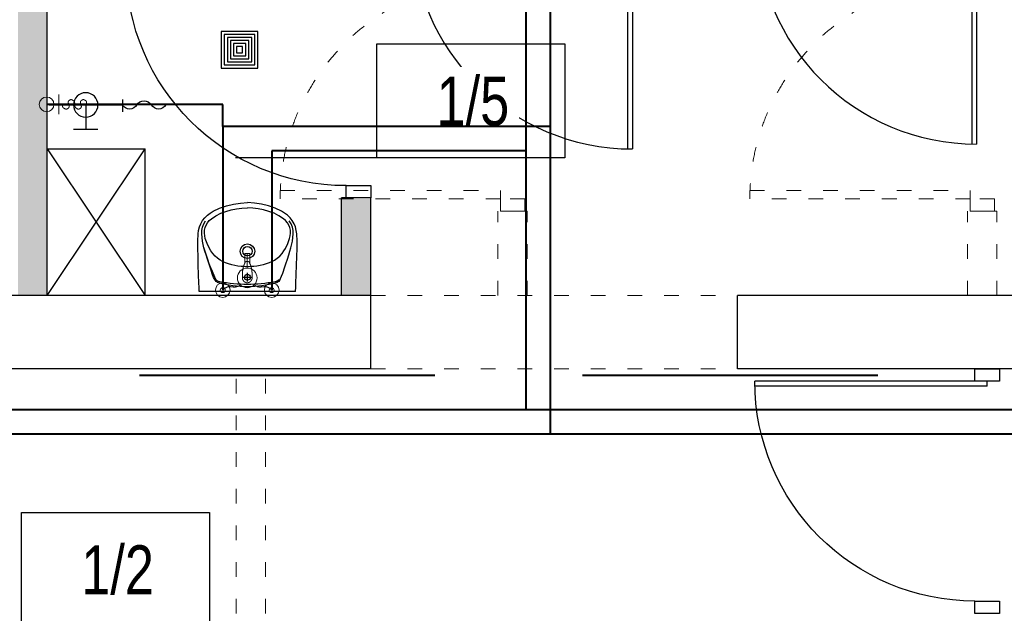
# Model space of a CAD drawing. Header units: millimetres. Extents: x 3698380 to 4312681, y 939872 to 1104488.
# Tile 7 of 93: x 3857420 to 3861445, y 1046630 to 1049059. Entities that reach past the tile are written whole.
import ezdxf

# ---------------------------------------------------------------- set-up
doc = ezdxf.new("R2010")
doc.units = ezdxf.units.MM
doc.header["$LTSCALE"] = 10
for name, pattern in [('ACAD_ISO03W100', [30, 12, -18]), ('H2OCW', [0]), ('H2OCYR', [181.05, 120.7, -60.35]), ('H2OHW', [371.354, 250.4, -60.35, 0.254, -60.35])]:
    doc.linetypes.add(name, pattern=pattern)
for name, color, linetype, lineweight in [('0 20 cienka', 8, 'Continuous', 20), ('SAN_Odbiorniki H2O na rzucie', 7, 'Continuous', 13), ('SAN_Przewody ciepłej wody H2O na rzucie', 1, 'Continuous', 40), ('SAN_Przewody zimnej wody H2O na rzucie', 5, 'Continuous', 40)]:
    doc.layers.add(name, color=color, linetype=linetype, lineweight=lineweight)
for name, color, linetype in [('A_bloki', 252, 'Continuous'), ('A_kreskowanie', 8, 'Continuous'), ('A_opis_pom', 3, 'Continuous'), ('A_sc_istn', 252, 'Continuous'), ('A_sc_proj', 2, 'Continuous'), ('A_stolarka', 252, 'Continuous'), ('A_wymiary', 1, 'Continuous'), ('SAN_Piony H2O na rzucie', 8, 'Continuous')]:
    doc.layers.add(name, color=color, linetype=linetype)
doc.layers.add('SAN_Przewody cyrkulacji H2O na rzucie', color=7, linetype='Continuous', lineweight=40, true_color=0x800080)
doc.styles.add('Strzałki', font='ic-isocp.shx', dxfattribs={"width": 0.8})

# ---------------------------------------------------------------- blocks, each defined once
blk = doc.blocks.new('jndf')
at = {"layer": 'A_stolarka', "ltscale": 2}
for p, q in [((6685.7, -1555593.7), (6685.7, -1556543.7)), ((6685.7, -1555593.7), (6705.7, -1555593.7)), ((6705.7, -1555593.7), (6705.7, -1556543.7))]:
    blk.add_line(p, q, dxfattribs=at)
for points in [[(5755.7, -1555643.7), (5805.7, -1555643.7), (5805.7, -1555543.7), (5755.7, -1555543.7)], [(6705.7, -1555643.7), (6755.7, -1555643.7), (6755.7, -1555543.7), (6705.7, -1555543.7)]]:
    blk.add_lwpolyline(points, close=True, dxfattribs=at)
blk.add_arc((6705.7, -1555643.7), 900, 180, 270, dxfattribs=at)
blk = doc.blocks.new('rsredg')
at = {"layer": 'A_bloki', "linetype": 'Continuous'}
for p, q in [((538293.7, -1273194.3), (538293, -1273211.6)), ((538687.2, -1273194.3), (538293.7, -1273194.3)), ((538687.2, -1273194.3), (538687.9, -1273211.6)), ((538292.4, -1273228.3), (538291, -1273264.3)), ((538293, -1273211.6), (538292.4, -1273228.3)), ((538359.7, -1273238.6), (538352.4, -1273250.7)), ((538490.5, -1273234.4), (538490.5, -1273270.4)), ((538621.3, -1273238.6), (538623.7, -1273242.5)), ((538687.9, -1273211.6), (538688.6, -1273228.3)), ((538688.6, -1273228.3), (538689.9, -1273264.3)), ((538291, -1273264.3), (538289.8, -1273301.6)), ((538347, -1273265.7), (538340.8, -1273284.9)), ((538352.4, -1273250.7), (538347, -1273265.7)), ((538472.5, -1273252.4), (538508.5, -1273252.4)), ((538623.7, -1273242.5), (538626.3, -1273247.6)), ((538626.3, -1273247.6), (538630.2, -1273256.2)), ((538630.2, -1273256.2), (538635.1, -1273269.4)), ((538635.1, -1273269.4), (538637.8, -1273277.6)), ((538637.8, -1273277.6), (538640.8, -1273286.7)), ((538689.9, -1273264.3), (538691.2, -1273301.6)), ((538289.8, -1273301.6), (538288.6, -1273337.6)), ((538334, -1273306), (538327.4, -1273326.2)), ((538340.8, -1273284.9), (538334, -1273306)), ((538389.2, -1273316.2), (538379.2, -1273322.1)), ((538591.9, -1273316.2), (538601.8, -1273322.1)), ((538640.8, -1273286.7), (538647.2, -1273306.8)), ((538647.2, -1273306.8), (538653.7, -1273326.5)), ((538691.2, -1273301.6), (538692.3, -1273337.6)), ((538288.6, -1273337.6), (538287.7, -1273370.3)), ((538316.7, -1273358.6), (538312.6, -1273372.6)), ((538321.6, -1273343.5), (538316.7, -1273358.6)), ((538327.4, -1273326.2), (538321.6, -1273343.5)), ((538341.2, -1273359.9), (538334.9, -1273370.3)), ((538349, -1273349.5), (538341.2, -1273359.9)), ((538358.4, -1273339.2), (538349, -1273349.5)), ((538368.7, -1273329.9), (538358.4, -1273339.2)), ((538379.2, -1273322.1), (538368.7, -1273329.9)), ((538601.8, -1273322.1), (538612.3, -1273329.9)), ((538612.3, -1273329.9), (538622.6, -1273339.2)), ((538622.6, -1273339.2), (538632, -1273349.5)), ((538632, -1273349.5), (538639.8, -1273359.9)), ((538639.8, -1273359.9), (538646.1, -1273370.3)), ((538653.7, -1273326.5), (538659.4, -1273343.6)), ((538659.4, -1273343.6), (538664.3, -1273358.7)), ((538664.3, -1273358.7), (538668.4, -1273372.6)), ((538692.3, -1273337.6), (538693.3, -1273370.3)), ((538287.7, -1273370.3), (538287.6, -1273400.5)), ((538287.6, -1273400.5), (538288.9, -1273429.6)), ((538306.5, -1273400.5), (538303.6, -1273429.4)), ((538312.6, -1273372.6), (538306.5, -1273400.5)), ((538325.4, -1273390.9), (538318.4, -1273411.6)), ((538334.9, -1273370.3), (538325.4, -1273390.9)), ((538646.1, -1273370.3), (538655.6, -1273390.9)), ((538655.6, -1273390.9), (538662.6, -1273411.6)), ((538668.4, -1273372.6), (538674.4, -1273400.5)), ((538674.4, -1273400.5), (538677.4, -1273429.4)), ((538693.4, -1273400.5), (538692, -1273429.6)), ((538693.3, -1273370.3), (538693.4, -1273400.5)), ((538288.9, -1273429.6), (538290.8, -1273443.9)), ((538303.6, -1273429.4), (538303.9, -1273443.9)), ((538315.9, -1273422.3), (538314.4, -1273433.4)), ((538314.4, -1273433.4), (538314.7, -1273444.5)), ((538318.4, -1273411.6), (538315.9, -1273422.3)), ((538662.6, -1273411.6), (538665.2, -1273422.3)), ((538665.2, -1273422.3), (538666.6, -1273433.4)), ((538666.6, -1273433.4), (538666.3, -1273444.5)), ((538677.4, -1273429.4), (538677, -1273443.9)), ((538692, -1273429.6), (538690.1, -1273443.9)), ((538290.8, -1273443.9), (538294.4, -1273458)), ((538294.4, -1273458), (538300, -1273471.5)), ((538300, -1273471.5), (538307.3, -1273484.1)), ((538303.9, -1273443.9), (538306.6, -1273457.9)), ((538306.6, -1273457.9), (538312.1, -1273470.9)), ((538312.1, -1273470.9), (538319.7, -1273483.2)), ((538314.7, -1273444.5), (538317.1, -1273455.5)), ((538317.1, -1273455.5), (538321.4, -1273465.8)), ((538321.4, -1273465.8), (538327.4, -1273475.3)), ((538327.4, -1273475.3), (538334.7, -1273483.9)), ((538653.7, -1273475.3), (538646.3, -1273483.9)), ((538659.7, -1273465.8), (538653.7, -1273475.3)), ((538663.9, -1273455.5), (538659.7, -1273465.8)), ((538668.8, -1273470.9), (538661.3, -1273483.2)), ((538666.3, -1273444.5), (538663.9, -1273455.5)), ((538674.4, -1273457.9), (538668.8, -1273470.9)), ((538681, -1273471.5), (538673.6, -1273484.1)), ((538677, -1273443.9), (538674.4, -1273457.9)), ((538686.5, -1273458), (538681, -1273471.5)), ((538690.1, -1273443.9), (538686.5, -1273458)), ((538307.3, -1273484.1), (538316.4, -1273495.5)), ((538316.4, -1273495.5), (538326.8, -1273505.8)), ((538326.8, -1273505.8), (538338.4, -1273514.8)), ((538334.7, -1273483.9), (538343.1, -1273491.5)), ((538338.4, -1273514.8), (538350.8, -1273522.7)), ((538343.1, -1273491.5), (538361.6, -1273504.3)), ((538361.6, -1273504.3), (538381.7, -1273514.1)), ((538381.7, -1273514.1), (538402.7, -1273521.7)), ((538599.3, -1273514.1), (538578.3, -1273521.7)), ((538619.4, -1273504.3), (538599.3, -1273514.1)), ((538638, -1273491.5), (538619.4, -1273504.3)), ((538642.5, -1273514.8), (538630.2, -1273522.7)), ((538646.3, -1273483.9), (538638, -1273491.5)), ((538654.1, -1273505.8), (538642.5, -1273514.8)), ((538664.6, -1273495.5), (538654.1, -1273505.8)), ((538673.6, -1273484.1), (538664.6, -1273495.5)), ((538350.8, -1273522.7), (538377, -1273535.1)), ((538377, -1273535.1), (538404.6, -1273544.4)), ((538402.7, -1273521.7), (538424.3, -1273527.7)), ((538404.6, -1273544.4), (538432.9, -1273551.3)), ((538424.3, -1273527.7), (538446.2, -1273532.2)), ((538432.9, -1273551.3), (538461.6, -1273555.8)), ((538446.2, -1273532.2), (538468.3, -1273534.8)), ((538461.6, -1273555.8), (538490.5, -1273557.9)), ((538468.3, -1273534.8), (538490.6, -1273535.8)), ((538512.7, -1273534.8), (538490.5, -1273535.8)), ((538519.4, -1273555.8), (538490.5, -1273557.9)), ((538534.9, -1273532.2), (538512.7, -1273534.8)), ((538548.1, -1273551.3), (538519.4, -1273555.8)), ((538556.8, -1273527.7), (538534.9, -1273532.2)), ((538576.3, -1273544.4), (538548.1, -1273551.3)), ((538578.3, -1273521.7), (538556.8, -1273527.7)), ((538603.9, -1273535.1), (538576.3, -1273544.4)), ((538630.2, -1273522.7), (538603.9, -1273535.1))]:
    blk.add_line(p, q, dxfattribs=at)
for centre, radius, start, end in [((538381.3, -1273254.8), 27.1, 109.6829, 143.1102), ((538382.2, -1273260.1), 27.1, 100.5561, 141.3183), ((538490.5, -1273655.8), 442.6, 74.5003, 105.4997), ((538490.5, -1273844), 621, 79.4923, 100.5077), ((538598.8, -1273260.1), 27.1, 38.6817, 79.4439), ((538599.6, -1273254.8), 27.1, 36.8898, 70.3171), ((539261.9, -1273654), 990.1, 155.4826, 163.5935), ((538490.5, -1273252.4), 12.2, 360, 180), ((538490.5, -1273252.4), 12.2, 180, 360), ((538490.5, -1273552.6), 257.2, 66.7884, 113.2116), ((538490.5, -1273358.8), 29.7, 360, 180), ((538490.5, -1273358.8), 29.7, 180, 360), ((538490.5, -1273358.8), 19.4, 360, 180), ((538490.5, -1273358.8), 19.4, 180, 360)]:
    blk.add_arc(centre, radius, start, end, dxfattribs=at)
blk = doc.blocks.new('kran ze złączką 2d - kran ze złączką 2d-1891425-1 PIĘTRO')
at = {"layer": 'A_bloki'}
for p, q in [((0, 2.18), (0, -2.82)), ((29.99, 0.01), (0, 0)), ((14.99, 0), (15, -10)), ((10, -10), (20, -10))]:
    blk.add_line(p, q, dxfattribs=at)
blk.add_circle((14.99, 0), 5, dxfattribs=at)
for centre, start, end in [((-8.87, -1.79), 31.095, 148.905), ((-2.93, 1.79), 211.095, 328.905), ((-14.81, 1.79), 211.095, 328.905)]:
    blk.add_arc(centre, 3.47, start, end, dxfattribs=at)
blk = doc.blocks.new('Wpust podłogowy - DN 100-1891426-1 PIĘTRO')
at = {"layer": 'A_bloki'}
for p, q in [((7.5, 7.5), (-7.5, 7.5)), ((-7.5, 7.5), (-7.5, -7.5)), ((7.5, 7.5), (-7.5, 7.5)), ((-7.5, 7.5), (-7.5, -7.5)), ((6.25, 6.25), (-6.25, 6.25)), ((-6.25, 6.25), (-6.25, -6.25)), ((5, 5), (-5, 5)), ((-5, 5), (-5, -5)), ((5, -5), (5, 5)), ((6.25, -6.25), (6.25, 6.25)), ((7.5, -7.5), (7.5, 7.5)), ((7.5, -7.5), (7.5, 7.5)), ((3.75, 3.75), (-3.75, 3.75)), ((-3.75, 3.75), (-3.75, -3.75)), ((2.5, 2.5), (-2.5, 2.5)), ((-2.5, 2.5), (-2.5, -2.5)), ((1.25, 1.25), (-1.25, 1.25)), ((-1.25, 1.25), (-1.25, -1.25)), ((1.25, -1.25), (1.25, 1.25)), ((2.5, -2.5), (2.5, 2.5)), ((3.75, -3.75), (3.75, 3.75)), ((-3.75, -3.75), (3.75, -3.75)), ((-2.5, -2.5), (2.5, -2.5)), ((-1.25, -1.25), (1.25, -1.25)), ((-7.5, -7.5), (7.5, -7.5)), ((-7.5, -7.5), (7.5, -7.5)), ((-6.25, -6.25), (6.25, -6.25)), ((-5, -5), (5, -5))]:
    blk.add_line(p, q, dxfattribs=at)
blk = doc.blocks.new('d')
at = {"layer": 'A_kreskowanie', "ltscale": 2}
h = blk.add_hatch(color=252, dxfattribs=at)
h.dxf.hatch_style = 1
h.paths.add_polyline_path([(3731432.76, 791007.02), (3731312.76, 791007.02), (3731312.76, 789647.02), (3731432.76, 789647.02)])
h.paths.add_polyline_path([(3732874.74, 789327.02), (3732874.74, 789347.02), (3731432.76, 789347.02), (3731432.76, 789227.02), (3732874.74, 789227.02)])
h.paths.add_polyline_path([(3732754.74, 789227.02), (3732634.74, 789227.02), (3732634.74, 789127.02), (3732754.74, 789127.02)])
h.paths.add_polyline_path([(3734281.53, 789347.02), (3733874.74, 789347.02), (3733874.74, 789227.02), (3734281.53, 789227.02)])
h.paths.add_polyline_path([(3734161.53, 791007.02), (3734041.53, 791007.02), (3734041.53, 790927.02), (3734041.53, 790357.02), (3734041.53, 789347.02), (3734161.53, 789347.02)])
h.paths.add_polyline_path([(3736381.9, 791007.02), (3736261.9, 791007.02), (3736261.9, 789347.02), (3735463.65, 789347.02), (3735314.74, 789347.02), (3735314.74, 789227.02), (3736381.9, 789227.02)])
h.paths.add_polyline_path([(3735583.65, 789227.02), (3735463.65, 789227.02), (3735463.65, 787727.02), (3735583.65, 787727.02)])
h.paths.add_polyline_path([(3732754.74, 788122.56), (3732634.74, 788122.56), (3732634.74, 787727.02), (3732754.74, 787727.02)])
h.paths.add_polyline_path([(3731432.76, 789527.02), (3731312.76, 789527.02), (3731312.76, 787727.02), (3731432.76, 787727.02)])
h.paths.add_polyline_path([(3730049.12, 787727.02), (3729235.08, 787727.02), (3729235.08, 787627.02), (3729285.08, 787627.02), (3729285.08, 787527.02, 0.0278424), (3729290.65, 787427.02), (3730049.12, 787427.02)])
h.paths.add_polyline_path([(3729285.08, 787527.02), (3729235.08, 787527.02), (3729235.08, 787427.02), (3729290.65, 787427.02, -0.0278424)], flags=17)
h.paths.add_polyline_path([(3729285.08, 787627.02), (3729235.08, 787627.02), (3729235.08, 787527.02), (3729285.08, 787527.02)], flags=17)
h.paths.add_polyline_path([(3729114.74, 784607.02), (3728714.74, 784607.02), (3728714.74, 783607.02), (3729114.74, 783607.02)])
h.paths.add_polyline_path([(3729220.66, 783607.02), (3729114.74, 783607.02), (3729114.74, 783487.02), (3729220.66, 783487.02)])
h.paths.add_polyline_path([(3729309.74, 783607.02), (3729220.66, 783607.02), (3729220.66, 783487.02), (3729309.74, 783487.02)])
h.paths.add_polyline_path([(3732204.74, 783607.02), (3730709.74, 783607.02), (3730709.74, 783487.02), (3732204.74, 783487.02)])
h.paths.add_polyline_path([(3732324.74, 783707.02), (3732204.74, 783707.02), (3732204.74, 781627.02), (3732324.74, 781627.02)])
h.paths.add_polyline_path([(3735344.74, 786027.02), (3735224.74, 786027.02), (3732324.74, 786027.02), (3732324.74, 785907.02), (3735224.74, 785907.02), (3735224.74, 781627.02), (3735344.74, 781627.02)])
h.paths.add_polyline_path([(3744114.74, 791127.02), (3735314.74, 791127.02), (3735314.74, 791007.02), (3744114.74, 791007.02)])
h.paths.add_polyline_path([(3740100.05, 791007.02), (3739980.05, 791007.02), (3739980.05, 787727.02), (3740100.05, 787727.02)])
h.paths.add_polyline_path([(3742214.74, 791007.02), (3742094.74, 791007.02), (3742094.74, 787727.02), (3742214.74, 787727.02)])
h.paths.add_polyline_path([(3727024.74, 793327.02), (3726904.74, 793327.02), (3726904.74, 789127.02), (3727024.74, 789127.02)])
at = {"layer": '0 20 cienka', "color": 252, "linetype": 'ACAD_ISO03W100', "ltscale": 0.5}
for p, q in [((3732754.74, 787727.02), (3734254.74, 787727.02)), ((3732754.74, 787427.02), (3734254.74, 787427.02))]:
    blk.add_line(p, q, dxfattribs=at)
for points in [[(3732384.74, 788157.56), (3733284.74, 788157.56), (3733284.74, 788122.56), (3732384.74, 788122.56)], [(3734304.74, 788157.56), (3735204.74, 788157.56), (3735204.74, 788122.56), (3734304.74, 788122.56)], [(3733384.74, 788072.56), (3733384.74, 788122.56), (3733284.74, 788122.56), (3733284.74, 788072.56)], [(3735304.74, 788072.56), (3735304.74, 788122.56), (3735204.74, 788122.56), (3735204.74, 788072.56)]]:
    blk.add_lwpolyline(points, close=True, dxfattribs=at)
for points in [[(3733274.74, 787727.02), (3733274.74, 788072.56)], [(3733394.74, 788072.56), (3733274.74, 788072.56)], [(3733394.74, 787727.02), (3733394.74, 788072.56)], [(3735194.74, 787727.02), (3735194.74, 788072.56)], [(3735314.74, 788072.56), (3735194.74, 788072.56)], [(3735314.74, 787727.02), (3735314.74, 788072.56)], [(3732204.74, 781627.02), (3732204.74, 787427.02)], [(3732324.74, 781627.02), (3732324.74, 787427.02)]]:
    blk.add_lwpolyline(points, dxfattribs=at)
for centre in [(3733284.74, 788122.56), (3735204.74, 788122.56)]:
    blk.add_arc(centre, 900, 90, 180, dxfattribs=at)
at = {"layer": 'A_bloki', "color": 252, "linetype": 'Continuous'}
for p, q in [((3731432.76, 788327.02), (3731832.76, 788327.02)), ((3731432.76, 788327.02), (3731832.76, 787727.02)), ((3731432.76, 787727.02), (3731832.76, 788327.02)), ((3731832.76, 787727.02), (3731832.76, 788327.02))]:
    blk.add_line(p, q, dxfattribs=at)
at = {"layer": 'A_opis_pom', "color": 252, "ltscale": 2}
blk.add_line((3732779.4, 788291.46), (3732202.52, 788291.46), dxfattribs=at)
for points in [[(3732779.4, 788756.89), (3733548.33, 788756.89), (3733548.33, 788291.46), (3732779.4, 788291.46)], [(3731327.16, 786839.01), (3732096.08, 786839.01), (3732096.08, 786373.58), (3731327.16, 786373.58)]]:
    blk.add_lwpolyline(points, close=True, dxfattribs=at)
at = {"layer": 'A_sc_istn', "color": 252}
for points in [[(3732754.74, 787727.02), (3731149.12, 787727.02)], [(3738835.51, 787727.02), (3734254.74, 787727.02)], [(3732754.74, 787427.02), (3731149.12, 787427.02)], [(3738835.51, 787427.02), (3734254.74, 787427.02)]]:
    blk.add_lwpolyline(points, dxfattribs=at)
at = {"layer": 'A_sc_proj', "color": 252, "ltscale": 2}
for p, q in [((3731432.76, 787727.02), (3731432.76, 791007.02)), ((3731432.76, 787727.02), (3731432.76, 791007.02)), ((3732634.74, 787727.02), (3732634.74, 788127.02)), ((3732634.74, 787727.02), (3732634.74, 788127.02)), ((3732754.74, 787727.02), (3732754.74, 788127.02)), ((3732754.74, 787727.02), (3732754.74, 788127.02))]:
    blk.add_line(p, q, dxfattribs=at)
at = {"layer": 'A_sc_proj', "color": 252, "ltscale": 16}
for p, q in [((3732754.74, 788127.02), (3732634.74, 788127.02)), ((3732754.74, 787427.02), (3732754.74, 787727.02)), ((3734254.74, 787427.02), (3734254.74, 787727.02))]:
    blk.add_line(p, q, dxfattribs=at)
at = {"layer": 'A_bloki', "color": 252, "linetype": 'Continuous', "xscale": 10, "yscale": 10, "zscale": 10, "rotation": 89.99999999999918}
blk.add_blockref('Wpust podłogowy - DN 100-1891426-1 PIĘTRO', (3732218.85, 788733.34), dxfattribs=at)
at = {"layer": 'A_bloki', "color": 252, "linetype": 'Continuous', "xscale": -10, "yscale": 10, "zscale": 10}
blk.add_blockref('kran ze złączką 2d - kran ze złączką 2d-1891425-1 PIĘTRO', (3731739.74, 788507.25), dxfattribs=at)
at = {"layer": 'A_bloki', "color": 252, "xscale": -1, "rotation": 180}
blk.add_blockref('rsredg', (3193760.37, -485450.19), dxfattribs=at)
at = {"layer": 'A_stolarka', "color": 252}
for p in [(3728525.79, 2344890.77), (3727119.01, 2344870.77)]:
    blk.add_blockref('jndf', p, dxfattribs=at)
at = {"layer": 'A_stolarka', "color": 252, "xscale": -1, "rotation": 270}
for p in [(5288298.49, 782371.29), (5290868.49, 780671.29)]:
    blk.add_blockref('jndf', p, dxfattribs=at)
at = {"layer": 'A_opis_pom', "color": 252, "char_height": 200, "attachment_point": 5, "style": 'Strzałki', "bg_fill": 3, "box_fill_scale": 1.2, "bg_fill_color": 256, "bg_fill_transparency": 10554628}
for s, insert in [('1/5', (3733172.39, 788521.72)), ('1/2', (3731720.14, 786603.84))]:
    blk.add_mtext(s, dxfattribs=dict(at, insert=insert))
blk = doc.blocks.new('BATCZST')
at = {"layer": 'SAN_Odbiorniki H2O na rzucie', "true_color": 0x000000}
for points in [[(0, -100), (0, -40)], [(-10, -60), (-10, -100), (10, -100), (10, -60)]]:
    blk.add_lwpolyline(points, dxfattribs=at)
for centre, radius in [((-100, 50), 10), ((100, 50), 10), ((0, 0), 40)]:
    blk.add_circle(centre, radius, dxfattribs=at)
at = {"layer": 'SAN_Odbiorniki H2O na rzucie', "linetype": 'Continuous', "true_color": 0x000000}
for points in [[(-30, 30), (-33.6, 32.2), (-37.1, 34), (-40.4, 35.4), (-43.5, 36.3), (-46.5, 37), (-49.4, 37.3), (-52.1, 37.5), (-54.8, 37.4), (-57.4, 37.2), (-60, 36.9), (-62.5, 36.6), (-65, 36.2), (-67.5, 36), (-70, 35.8), (-72.6, 35.8), (-75.2, 35.9), (-77.9, 36.3), (-80.6, 37), (-83.5, 38.1), (-86.5, 39.5), (-89.6, 41.3), (-92.9, 43.7), (-96.4, 46.6), (-100, 50)], [(30, 30), (33.6, 32.2), (37.1, 34), (40.4, 35.4), (43.5, 36.3), (46.5, 37), (49.4, 37.3), (52.1, 37.5), (54.8, 37.4), (57.4, 37.2), (60, 36.9), (62.5, 36.6), (65, 36.2), (67.5, 36), (70, 35.8), (72.6, 35.8), (75.2, 35.9), (77.9, 36.3), (80.6, 37), (83.5, 38.1), (86.5, 39.5), (89.6, 41.3), (92.9, 43.7), (96.4, 46.6), (100, 50)]]:
    blk.add_spline(points, degree=3, dxfattribs=at)
at = {"layer": 'SAN_Odbiorniki H2O na rzucie', "true_color": 0x000000}
blk.add_spline([(-20, 0), (-20, -0.6), (-20, -1.2), (-20, -1.8), (-20, -2.4), (-20, -3), (-20, -3.6), (-20, -4.2), (-20, -4.8), (-20, -5.4), (-20, -6), (-20, -6.6), (-20, -7.2), (-20, -7.8), (-20, -8.4), (-20, -9), (-20, -9.6), (-20, -10.2), (-19.9, -10.8), (-19.9, -11.4), (-19.9, -12), (-19.9, -12.6), (-19.9, -13.2), (-19.9, -13.8), (-19.9, -14.4), (-19.8, -15), (-19.8, -15.6), (-19.8, -16.2), (-19.8, -16.8), (-19.8, -17.4), (-19.7, -18), (-19.7, -18.6), (-19.7, -19.2), (-19.6, -19.8), (-19.6, -20.4), (-19.6, -21), (-19.5, -21.6), (-19.5, -22.2), (-19.5, -22.8), (-19.4, -23.4), (-19.4, -24), (-19.3, -24.6), (-19.3, -25.2), (-19.2, -25.8), (-19.1, -26.4), (-19.1, -27), (-19, -27.6), (-19, -28.2), (-18.9, -28.8), (-18.8, -29.4), (-18.8, -30), (-18.7, -30.6), (-18.6, -31.2), (-18.5, -31.8), (-18.4, -32.4), (-18.3, -33), (-18.2, -33.6), (-18.1, -34.2), (-18, -34.8), (-17.9, -35.4), (-17.8, -36), (-17.7, -36.6), (-17.6, -37.2), (-17.5, -37.8), (-17.4, -38.4), (-17.3, -39), (-17.1, -39.6), (-17, -40.2), (-16.9, -40.8), (-16.7, -41.4), (-16.6, -42), (-16.4, -42.6), (-16.3, -43.2), (-16.1, -43.8), (-15.9, -44.4), (-15.8, -45), (-15.6, -45.6), (-15.4, -46.2), (-15.3, -46.8), (-15.1, -47.4), (-14.9, -48), (-14.7, -48.6), (-14.5, -49.2), (-14.3, -49.8), (-14.1, -50.4), (-13.9, -51), (-13.6, -51.6), (-13.4, -52.2), (-13.2, -52.8), (-13, -53.4), (-12.7, -54), (-12.5, -54.6), (-12.2, -55.2), (-12, -55.8), (-11.7, -56.4), (-11.4, -57), (-11.2, -57.6), (-10.9, -58.2), (-10.6, -58.8), (-10.3, -59.4), (-10, -60), (-10, -60.3), (-10, -60.6), (-9.9, -60.9), (-9.9, -61.2), (-9.9, -61.4), (-9.8, -61.7), (-9.7, -62), (-9.6, -62.2), (-9.5, -62.5), (-9.4, -62.7), (-9.3, -62.9), (-9.2, -63.2), (-9.1, -63.4), (-8.9, -63.6), (-8.8, -63.8), (-8.6, -64), (-8.5, -64.2), (-8.3, -64.4), (-8.1, -64.6), (-7.9, -64.8), (-7.7, -65), (-7.5, -65.1), (-7.3, -65.3), (-7.1, -65.5), (-6.9, -65.6), (-6.6, -65.8), (-6.4, -65.9), (-6.2, -66), (-5.9, -66.2), (-5.7, -66.3), (-5.4, -66.4), (-5.2, -66.5), (-4.9, -66.6), (-4.6, -66.7), (-4.4, -66.8), (-4.1, -66.9), (-3.8, -67), (-3.5, -67.1), (-3.2, -67.1), (-3, -67.2), (-2.7, -67.3), (-2.4, -67.3), (-2.1, -67.4), (-1.8, -67.4), (-1.5, -67.4), (-1.2, -67.5), (-0.9, -67.5), (-0.6, -67.5), (-0.3, -67.5), (0, -67.5), (0.3, -67.5), (0.6, -67.5), (0.9, -67.5), (1.2, -67.5), (1.5, -67.4), (1.8, -67.4), (2.1, -67.4), (2.4, -67.3), (2.7, -67.3), (3, -67.2), (3.2, -67.1), (3.5, -67.1), (3.8, -67), (4.1, -66.9), (4.4, -66.8), (4.6, -66.7), (4.9, -66.6), (5.2, -66.5), (5.4, -66.4), (5.7, -66.3), (5.9, -66.2), (6.2, -66), (6.4, -65.9), (6.6, -65.8), (6.9, -65.6), (7.1, -65.5), (7.3, -65.3), (7.5, -65.1), (7.7, -65), (7.9, -64.8), (8.1, -64.6), (8.3, -64.4), (8.5, -64.2), (8.6, -64), (8.8, -63.8), (8.9, -63.6), (9.1, -63.4), (9.2, -63.2), (9.3, -62.9), (9.4, -62.7), (9.5, -62.5), (9.6, -62.2), (9.7, -62), (9.8, -61.7), (9.9, -61.4), (9.9, -61.2), (9.9, -60.9), (10, -60.6), (10, -60.3), (10, -60), (10.3, -59.4), (10.6, -58.8), (10.9, -58.2), (11.2, -57.6), (11.4, -57), (11.7, -56.4), (12, -55.8), (12.2, -55.2), (12.5, -54.6), (12.7, -54), (13, -53.4), (13.2, -52.8), (13.4, -52.2), (13.6, -51.6), (13.9, -51), (14.1, -50.4), (14.3, -49.8), (14.5, -49.2), (14.7, -48.6), (14.9, -48), (15.1, -47.4), (15.3, -46.8), (15.4, -46.2), (15.6, -45.6), (15.8, -45), (15.9, -44.4), (16.1, -43.8), (16.3, -43.2), (16.4, -42.6), (16.6, -42), (16.7, -41.4), (16.9, -40.8), (17, -40.2), (17.1, -39.6), (17.3, -39), (17.4, -38.4), (17.5, -37.8), (17.6, -37.2), (17.7, -36.6), (17.8, -36), (17.9, -35.4), (18, -34.8), (18.1, -34.2), (18.2, -33.6), (18.3, -33), (18.4, -32.4), (18.5, -31.8), (18.6, -31.2), (18.7, -30.6), (18.7, -30), (18.8, -29.4), (18.9, -28.8), (19, -28.2), (19, -27.6), (19.1, -27), (19.1, -26.4), (19.2, -25.8), (19.3, -25.2), (19.3, -24.6), (19.4, -24), (19.4, -23.4), (19.5, -22.8), (19.5, -22.2), (19.5, -21.6), (19.6, -21), (19.6, -20.4), (19.6, -19.8), (19.7, -19.2), (19.7, -18.6), (19.7, -18), (19.8, -17.4), (19.8, -16.8), (19.8, -16.2), (19.8, -15.6), (19.8, -15), (19.9, -14.4), (19.9, -13.8), (19.9, -13.2), (19.9, -12.6), (19.9, -12), (19.9, -11.4), (19.9, -10.8), (20, -10.2), (20, -9.6), (20, -9), (20, -8.4), (20, -7.8), (20, -7.2), (20, -6.6), (20, -6), (20, -5.4), (20, -4.8), (20, -4.2), (20, -3.6), (20, -3), (20, -2.4), (20, -1.8), (20, -1.2), (20, -0.6), (20, 0), (20, 0.3), (20, 0.6), (20, 0.9), (20, 1.2), (19.9, 1.5), (19.9, 1.8), (19.9, 2.1), (19.8, 2.4), (19.8, 2.7), (19.7, 3), (19.7, 3.3), (19.6, 3.6), (19.5, 3.9), (19.4, 4.2), (19.4, 4.5), (19.3, 4.8), (19.2, 5.1), (19.1, 5.3), (19, 5.6), (18.9, 5.9), (18.8, 6.2), (18.7, 6.5), (18.5, 6.8), (18.4, 7.1), (18.3, 7.3), (18.1, 7.6), (18, 7.9), (17.9, 8.2), (17.7, 8.5), (17.6, 8.7), (17.4, 9), (17.3, 9.3), (17.1, 9.5), (16.9, 9.8), (16.8, 10.1), (16.6, 10.3), (16.4, 10.6), (16.2, 10.9), (16, 11.1), (15.8, 11.4), (15.6, 11.6), (15.4, 11.9), (15.2, 12.1), (15, 12.3), (14.8, 12.6), (14.6, 12.8), (14.4, 13.1), (14.2, 13.3), (14, 13.5), (13.7, 13.7), (13.5, 14), (13.3, 14.2), (13.1, 14.4), (12.8, 14.6), (12.6, 14.8), (12.3, 15), (12.1, 15.2), (11.9, 15.4), (11.6, 15.6), (11.4, 15.8), (11.1, 16), (10.9, 16.2), (10.6, 16.4), (10.3, 16.6), (10.1, 16.8), (9.8, 16.9), (9.5, 17.1), (9.3, 17.3), (9, 17.4), (8.7, 17.6), (8.5, 17.7), (8.2, 17.9), (7.9, 18), (7.6, 18.1), (7.3, 18.3), (7.1, 18.4), (6.8, 18.5), (6.5, 18.7), (6.2, 18.8), (5.9, 18.9), (5.6, 19), (5.3, 19.1), (5.1, 19.2), (4.8, 19.3), (4.5, 19.4), (4.2, 19.4), (3.9, 19.5), (3.6, 19.6), (3.3, 19.7), (3, 19.7), (2.7, 19.8), (2.4, 19.8), (2.1, 19.9), (1.8, 19.9), (1.5, 19.9), (1.2, 20), (0.9, 20), (0.6, 20), (0.3, 20), (0, 20), (-0.3, 20), (-0.6, 20), (-0.9, 20), (-1.2, 20), (-1.5, 19.9), (-1.8, 19.9), (-2.1, 19.9), (-2.4, 19.8), (-2.7, 19.8), (-3, 19.7), (-3.3, 19.7), (-3.6, 19.6), (-3.9, 19.5), (-4.2, 19.4), (-4.5, 19.4), (-4.8, 19.3), (-5.1, 19.2), (-5.3, 19.1), (-5.6, 19), (-5.9, 18.9), (-6.2, 18.8), (-6.5, 18.7), (-6.8, 18.5), (-7.1, 18.4), (-7.3, 18.3), (-7.6, 18.1), (-7.9, 18), (-8.2, 17.9), (-8.5, 17.7), (-8.7, 17.6), (-9, 17.4), (-9.3, 17.3), (-9.5, 17.1), (-9.8, 16.9), (-10.1, 16.8), (-10.3, 16.6), (-10.6, 16.4), (-10.9, 16.2), (-11.1, 16), (-11.4, 15.8), (-11.6, 15.6), (-11.9, 15.4), (-12.1, 15.2), (-12.3, 15), (-12.6, 14.8), (-12.8, 14.6), (-13.1, 14.4), (-13.3, 14.2), (-13.5, 14), (-13.7, 13.7), (-14, 13.5), (-14.2, 13.3), (-14.4, 13.1), (-14.6, 12.8), (-14.8, 12.6), (-15, 12.3), (-15.2, 12.1), (-15.4, 11.9), (-15.6, 11.6), (-15.8, 11.4), (-16, 11.1), (-16.2, 10.9), (-16.4, 10.6), (-16.6, 10.3), (-16.8, 10.1), (-16.9, 9.8), (-17.1, 9.5), (-17.3, 9.3), (-17.4, 9), (-17.6, 8.7), (-17.7, 8.5), (-17.9, 8.2), (-18, 7.9), (-18.1, 7.6), (-18.3, 7.3), (-18.4, 7.1), (-18.5, 6.8), (-18.7, 6.5), (-18.8, 6.2), (-18.9, 5.9), (-19, 5.6), (-19.1, 5.3), (-19.2, 5.1), (-19.3, 4.8), (-19.4, 4.5), (-19.4, 4.2), (-19.5, 3.9), (-19.6, 3.6), (-19.7, 3.3), (-19.7, 3), (-19.8, 2.7), (-19.8, 2.4), (-19.9, 2.1), (-19.9, 1.8), (-19.9, 1.5), (-20, 1.2), (-20, 0.9), (-20, 0.6), (-20, 0.3), (-20, 0)], degree=3, dxfattribs=at)
blk = doc.blocks.new('ZAWCZZW')
at = {"layer": 'SAN_Odbiorniki H2O na rzucie', "true_color": 0x000000}
for p, q in [((0, 0), (0, -50)), ((-40, -50), (40, -50))]:
    blk.add_line(p, q, dxfattribs=at)
blk.add_spline([(0, -50), (-0.00299, -50.88212), (-0.01192, -51.72896), (-0.02673, -52.54124), (-0.04736, -53.31968), (-0.07375, -54.065), (-0.10584, -54.77792), (-0.14357, -55.45916), (-0.18688, -56.10944), (-0.23571, -56.72948), (-0.29, -57.32), (-0.34969, -57.88172), (-0.41472, -58.41536), (-0.48503, -58.92164), (-0.56056, -59.40128), (-0.64125, -59.855), (-0.72704, -60.28352), (-0.81787, -60.68756), (-0.91368, -61.06784), (-1.01441, -61.42508), (-1.12, -61.76), (-1.23039, -62.07332), (-1.34552, -62.36576), (-1.46533, -62.63804), (-1.58976, -62.89088), (-1.71875, -63.125), (-1.85224, -63.34112), (-1.99017, -63.53996), (-2.13248, -63.72224), (-2.27911, -63.88868), (-2.43, -64.04), (-2.58509, -64.17692), (-2.74432, -64.30016), (-2.90763, -64.41044), (-3.07496, -64.50848), (-3.24625, -64.595), (-3.42144, -64.67072), (-3.60047, -64.73636), (-3.78328, -64.79264), (-3.96981, -64.84028), (-4.16, -64.88), (-4.35379, -64.91252), (-4.55112, -64.93856), (-4.75193, -64.95884), (-4.95616, -64.97408), (-5.16375, -64.985), (-5.37464, -64.99232), (-5.58877, -64.99676), (-5.80608, -64.99904), (-6.02651, -64.99988), (-6.25, -65), (-6.47649, -65.00012), (-6.70592, -65.00096), (-6.93823, -65.00324), (-7.17336, -65.00768), (-7.41125, -65.015), (-7.65184, -65.02592), (-7.89507, -65.04116), (-8.14088, -65.06144), (-8.38921, -65.08748), (-8.64, -65.12), (-8.89319, -65.15972), (-9.14872, -65.20736), (-9.40653, -65.26364), (-9.66656, -65.32928), (-9.92875, -65.405), (-10.19304, -65.49152), (-10.45937, -65.58956), (-10.72768, -65.69984), (-10.99791, -65.82308), (-11.27, -65.96), (-11.54389, -66.11132), (-11.81952, -66.27776), (-12.09683, -66.46004), (-12.37576, -66.65888), (-12.65625, -66.875), (-12.93824, -67.10912), (-13.22167, -67.36196), (-13.50648, -67.63424), (-13.79261, -67.92668), (-14.08, -68.24), (-14.36859, -68.57492), (-14.65832, -68.93216), (-14.94913, -69.31244), (-15.24096, -69.71648), (-15.53375, -70.145), (-15.82744, -70.59872), (-16.12197, -71.07836), (-16.41728, -71.58464), (-16.71331, -72.11828), (-17.01, -72.68), (-17.30729, -73.27052), (-17.60512, -73.89056), (-17.90343, -74.54084), (-18.20216, -75.22208), (-18.50125, -75.935), (-18.80064, -76.68032), (-19.10027, -77.45876), (-19.40008, -78.27104), (-19.70001, -79.11788), (-20, -80), (-19.69702, -80.87914), (-19.38816, -81.71712), (-19.07354, -82.51478), (-18.75328, -83.27296), (-18.4275, -83.9925), (-18.09632, -84.67424), (-17.75986, -85.31902), (-17.41824, -85.92768), (-17.07158, -86.50106), (-16.72, -87.04), (-16.36362, -87.54534), (-16.00256, -88.01792), (-15.63694, -88.45858), (-15.26688, -88.86816), (-14.8925, -89.2475), (-14.51392, -89.59744), (-14.13126, -89.91882), (-13.74464, -90.21248), (-13.35418, -90.47926), (-12.96, -90.72), (-12.56222, -90.93554), (-12.16096, -91.12672), (-11.75634, -91.29438), (-11.34848, -91.43936), (-10.9375, -91.5625), (-10.52352, -91.66464), (-10.10666, -91.74662), (-9.68704, -91.80928), (-9.26478, -91.85346), (-8.84, -91.88), (-8.41282, -91.88974), (-7.98336, -91.88352), (-7.55174, -91.86218), (-7.11808, -91.82656), (-6.6825, -91.7775), (-6.24512, -91.71584), (-5.80606, -91.64242), (-5.36544, -91.55808), (-4.92338, -91.46366), (-4.48, -91.36), (-4.03542, -91.24794), (-3.58976, -91.12832), (-3.14314, -91.00198), (-2.69568, -90.86976), (-2.2475, -90.7325), (-1.79872, -90.59104), (-1.34946, -90.44622), (-0.89984, -90.29888), (-0.44998, -90.14986), (0, -90), (0.44998, -89.85014), (0.89984, -89.70112), (1.34946, -89.55378), (1.79872, -89.40896), (2.2475, -89.2675), (2.69568, -89.13024), (3.14314, -88.99802), (3.58976, -88.87168), (4.03542, -88.75206), (4.48, -88.64), (4.92338, -88.53634), (5.36544, -88.44192), (5.80606, -88.35758), (6.24512, -88.28416), (6.6825, -88.2225), (7.11808, -88.17344), (7.55174, -88.13782), (7.98336, -88.11648), (8.41282, -88.11026), (8.84, -88.12), (9.26478, -88.14654), (9.68704, -88.19072), (10.10666, -88.25338), (10.52352, -88.33536), (10.9375, -88.4375), (11.34848, -88.56064), (11.75634, -88.70562), (12.16096, -88.87328), (12.56222, -89.06446), (12.96, -89.28), (13.35418, -89.52074), (13.74464, -89.78752), (14.13126, -90.08118), (14.51392, -90.40256), (14.8925, -90.7525), (15.26688, -91.13184), (15.63694, -91.54142), (16.00256, -91.98208), (16.36362, -92.45466), (16.72, -92.96), (17.07158, -93.49894), (17.41824, -94.07232), (17.75986, -94.68098), (18.09632, -95.32576), (18.4275, -96.0075), (18.75328, -96.72704), (19.07354, -97.48522), (19.38816, -98.28288), (19.69702, -99.12086), (20, -100), (19.69702, -100.88212), (19.38816, -101.72896), (19.07354, -102.54124), (18.75328, -103.31968), (18.4275, -104.065), (18.09632, -104.77792), (17.75986, -105.45916), (17.41824, -106.10944), (17.07158, -106.72948), (16.72, -107.32), (16.36362, -107.88172), (16.00256, -108.41536), (15.63694, -108.92164), (15.26688, -109.40128), (14.8925, -109.855), (14.51392, -110.28352), (14.13126, -110.68756), (13.74464, -111.06784), (13.35418, -111.42508), (12.96, -111.76), (12.56222, -112.07332), (12.16096, -112.36576), (11.75634, -112.63804), (11.34848, -112.89088), (10.9375, -113.125), (10.52352, -113.34112), (10.10666, -113.53996), (9.68704, -113.72224), (9.26478, -113.88868), (8.84, -114.04), (8.41282, -114.17692), (7.98336, -114.30016), (7.55174, -114.41044), (7.11808, -114.50848), (6.6825, -114.595), (6.24512, -114.67072), (5.80606, -114.73636), (5.36544, -114.79264), (4.92338, -114.84028), (4.48, -114.88), (4.03542, -114.91252), (3.58976, -114.93856), (3.14314, -114.95884), (2.69568, -114.97408), (2.2475, -114.985), (1.79872, -114.99232), (1.34946, -114.99676), (0.89984, -114.99904), (0.44998, -114.99988), (0, -115), (-0.44998, -115.00012), (-0.89984, -115.00096), (-1.34946, -115.00324), (-1.79872, -115.00768), (-2.2475, -115.015), (-2.69568, -115.02592), (-3.14314, -115.04116), (-3.58976, -115.06144), (-4.03542, -115.08748), (-4.48, -115.12), (-4.92338, -115.15972), (-5.36544, -115.20736), (-5.80606, -115.26364), (-6.24512, -115.32928), (-6.6825, -115.405), (-7.11808, -115.49152), (-7.55174, -115.58956), (-7.98336, -115.69984), (-8.41282, -115.82308), (-8.84, -115.96), (-9.26478, -116.11132), (-9.68704, -116.27776), (-10.10666, -116.46004), (-10.52352, -116.65888), (-10.9375, -116.875), (-11.34848, -117.10912), (-11.75634, -117.36196), (-12.16096, -117.63424), (-12.56222, -117.92668), (-12.96, -118.24), (-13.35418, -118.57492), (-13.74464, -118.93216), (-14.13126, -119.31244), (-14.51392, -119.71648), (-14.8925, -120.145), (-15.26688, -120.59872), (-15.63694, -121.07836), (-16.00256, -121.58464), (-16.36362, -122.11828), (-16.72, -122.68), (-17.07158, -123.27052), (-17.41824, -123.89056), (-17.75986, -124.54084), (-18.09632, -125.22208), (-18.4275, -125.935), (-18.75328, -126.68032), (-19.07354, -127.45876), (-19.38816, -128.27104), (-19.69702, -129.11788), (-20, -130), (-19.69702, -130.87914), (-19.38816, -131.71712), (-19.07354, -132.51478), (-18.75328, -133.27296), (-18.4275, -133.9925), (-18.09632, -134.67424), (-17.75986, -135.31902), (-17.41824, -135.92768), (-17.07158, -136.50106), (-16.72, -137.04), (-16.36362, -137.54534), (-16.00256, -138.01792), (-15.63694, -138.45858), (-15.26688, -138.86816), (-14.8925, -139.2475), (-14.51392, -139.59744), (-14.13126, -139.91882), (-13.74464, -140.21248), (-13.35418, -140.47926), (-12.96, -140.72), (-12.56222, -140.93554), (-12.16096, -141.12672), (-11.75634, -141.29438), (-11.34848, -141.43936), (-10.9375, -141.5625), (-10.52352, -141.66464), (-10.10666, -141.74662), (-9.68704, -141.80928), (-9.26478, -141.85346), (-8.84, -141.88), (-8.41282, -141.88974), (-7.98336, -141.88352), (-7.55174, -141.86218), (-7.11808, -141.82656), (-6.6825, -141.7775), (-6.24512, -141.71584), (-5.80606, -141.64242), (-5.36544, -141.55808), (-4.92338, -141.46366), (-4.48, -141.36), (-4.03542, -141.24794), (-3.58976, -141.12832), (-3.14314, -141.00198), (-2.69568, -140.86976), (-2.2475, -140.7325), (-1.79872, -140.59104), (-1.34946, -140.44622), (-0.89984, -140.29888), (-0.44998, -140.14986), (0, -140), (0.44998, -139.85014), (0.89984, -139.70112), (1.34946, -139.55378), (1.79872, -139.40896), (2.2475, -139.2675), (2.69568, -139.13024), (3.14314, -138.99802), (3.58976, -138.87168), (4.03542, -138.75206), (4.48, -138.64), (4.92338, -138.53634), (5.36544, -138.44192), (5.80606, -138.35758), (6.24512, -138.28416), (6.6825, -138.2225), (7.11808, -138.17344), (7.55174, -138.13782), (7.98336, -138.11648), (8.41282, -138.11026), (8.84, -138.12), (9.26478, -138.14654), (9.68704, -138.19072), (10.10666, -138.25338), (10.52352, -138.33536), (10.9375, -138.4375), (11.34848, -138.56064), (11.75634, -138.70562), (12.16096, -138.87328), (12.56222, -139.06446), (12.96, -139.28), (13.35418, -139.52074), (13.74464, -139.78752), (14.13126, -140.08118), (14.51392, -140.40256), (14.8925, -140.7525), (15.26688, -141.13184), (15.63694, -141.54142), (16.00256, -141.98208), (16.36362, -142.45466), (16.72, -142.96), (17.07158, -143.49894), (17.41824, -144.07232), (17.75986, -144.68098), (18.09632, -145.32576), (18.4275, -146.0075), (18.75328, -146.72704), (19.07354, -147.48522), (19.38816, -148.28288), (19.69702, -149.12086), (20, -150), (19.70001, -150.87916), (19.40008, -151.71728), (19.10027, -152.51532), (18.80064, -153.27424), (18.50125, -153.995), (18.20216, -154.67856), (17.90343, -155.32588), (17.60512, -155.93792), (17.30729, -156.51564), (17.01, -157.06), (16.71331, -157.57196), (16.41728, -158.05248), (16.12197, -158.50252), (15.82744, -158.92304), (15.53375, -159.315), (15.24096, -159.67936), (14.94913, -160.01708), (14.65832, -160.32912), (14.36859, -160.61644), (14.08, -160.88), (13.79261, -161.12076), (13.50648, -161.33968), (13.22167, -161.53772), (12.93824, -161.71584), (12.65625, -161.875), (12.37576, -162.01616), (12.09683, -162.14028), (11.81952, -162.24832), (11.54389, -162.34124), (11.27, -162.42), (10.99791, -162.48556), (10.72768, -162.53888), (10.45937, -162.58092), (10.19304, -162.61264), (9.92875, -162.635), (9.66656, -162.64896), (9.40653, -162.65548), (9.14872, -162.65552), (8.89319, -162.65004), (8.64, -162.64), (8.38921, -162.62636), (8.14088, -162.61008), (7.89507, -162.59212), (7.65184, -162.57344), (7.41125, -162.555), (7.17336, -162.53776), (6.93823, -162.52268), (6.70592, -162.51072), (6.47649, -162.50284), (6.25, -162.5), (6.02651, -162.50316), (5.80608, -162.51328), (5.58877, -162.53132), (5.37464, -162.55824), (5.16375, -162.595), (4.95616, -162.64256), (4.75193, -162.70188), (4.55112, -162.77392), (4.35379, -162.85964), (4.16, -162.96), (3.96981, -163.07596), (3.78328, -163.20848), (3.60047, -163.35852), (3.42144, -163.52704), (3.24625, -163.715), (3.07496, -163.92336), (2.90763, -164.15308), (2.74432, -164.40512), (2.58509, -164.68044), (2.43, -164.98), (2.27911, -165.30476), (2.13248, -165.65568), (1.99017, -166.03372), (1.85224, -166.43984), (1.71875, -166.875), (1.58976, -167.34016), (1.46533, -167.83628), (1.34552, -168.36432), (1.23039, -168.92524), (1.12, -169.52), (1.01441, -170.14956), (0.91368, -170.81488), (0.81787, -171.51692), (0.72704, -172.25664), (0.64125, -173.035), (0.56056, -173.85296), (0.48503, -174.71148), (0.41472, -175.61152), (0.34969, -176.55404), (0.29, -177.54), (0.23571, -178.57036), (0.18688, -179.64608), (0.14357, -180.76812), (0.10584, -181.93744), (0.07375, -183.155), (0.04736, -184.42176), (0.02673, -185.73868), (0.01192, -187.10672), (0.00299, -188.52684), (0, -190)], degree=3, dxfattribs=at)
blk = doc.blocks.new('VERTPIPEHOTWATER_H2O_P')
at = {"layer": 'SAN_Przewody ciepłej wody H2O na rzucie', "lineweight": 13, "true_color": 0x000000}
blk.add_circle((0, 0), 30, dxfattribs=at)
blk = doc.blocks.new('VERTPIPECOLDWATER_H2O_P')
at = {"layer": 'SAN_Przewody zimnej wody H2O na rzucie', "lineweight": 13, "true_color": 0x000000}
blk.add_circle((0, 0), 30, dxfattribs=at)

msp = doc.modelspace()

# ---------------------------------------------------------------- block references
at = {"layer": 'A_wymiary'}
msp.add_blockref('d', (126100.4, 260202.7), dxfattribs=at)

# ---------------------------------------------------------------- next in the draw order: linework, layer by layer
at = {"layer": 'SAN_Przewody ciepłej wody H2O na rzucie', "linetype": 'H2OHW', "true_color": 0x000000}
for p, q in [((3859490.5, 1048522.2), (3859490.5, 1049162.2)), ((3858450.5, 1048522.2), (3858450.5, 1047952.2)), ((3859490.5, 1048522.2), (3858450.5, 1048522.2)), ((3859490.5, 1047462.2), (3859490.5, 1048522.2)), ((3859490.5, 1047462.2), (3856690.5, 1047462.2)), ((3865190.5, 1047462.2), (3859490.5, 1047462.2))]:
    msp.add_line(p, q, dxfattribs=at)
at = {"layer": 'SAN_Przewody cyrkulacji H2O na rzucie', "linetype": 'H2OCYR', "true_color": 0x000000}
msp.add_line((3869980.5, 1047602.2), (3856850.5, 1047602.2), dxfattribs=at)
at = {"layer": 'SAN_Przewody zimnej wody H2O na rzucie', "linetype": 'H2OCW', "true_color": 0x000000}
for p, q in [((3859590.5, 1048622.2), (3859590.5, 1049262.2)), ((3858250.5, 1048712.2), (3857530.5, 1048712.2)), ((3858250.5, 1048622.2), (3858250.5, 1048712.2)), ((3858250.5, 1048622.2), (3858250.5, 1047952.2)), ((3859590.5, 1048622.2), (3858250.5, 1048622.2)), ((3859590.5, 1047362.2), (3859590.5, 1048622.2)), ((3859590.5, 1047362.2), (3856590.5, 1047362.2)), ((3865090.5, 1047362.2), (3859590.5, 1047362.2))]:
    msp.add_line(p, q, dxfattribs=at)

# ---------------------------------------------------------------- next in the draw order: block references
at = {"layer": 'SAN_Odbiorniki H2O na rzucie', "true_color": 0x000000}
for name, p, rotation in [('ZAWCZZW', (3857530.5, 1048712.2), 90.00000000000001), ('BATCZST', (3858350.5, 1048002.2), 180)]:
    msp.add_blockref(name, p, dxfattribs=dict(at, rotation=rotation))
at = {"layer": 'SAN_Piony H2O na rzucie', "true_color": 0x000000}
for name, p in [('VERTPIPECOLDWATER_H2O_P', (3857530.5, 1048712.2)), ('VERTPIPECOLDWATER_H2O_P', (3858250.5, 1047952.2)), ('VERTPIPEHOTWATER_H2O_P', (3858450.5, 1047952.2))]:
    msp.add_blockref(name, p, dxfattribs=at)

doc.saveas('drawing.dxf')
